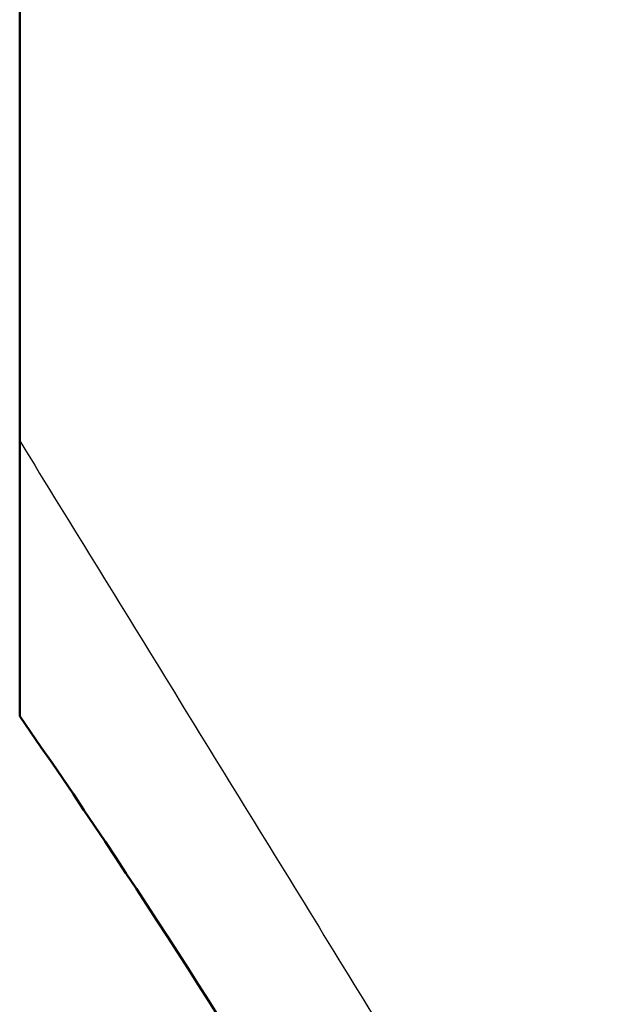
# Model space of a CAD drawing. Header units: millimetres. Extents: x 70 to 1011, y -602 to 1647.
# Tile 82 of 93: x 236.62 to 239.43, y 1432.85 to 1437.46. Entities that reach past the tile are written whole.
import ezdxf

# ---------------------------------------------------------------- set-up
doc = ezdxf.new("R2010")
doc.units = ezdxf.units.MM
doc.header["$LTSCALE"] = 0.75
doc.layers.add('Visible', color=7, linetype='Continuous', lineweight=50)
doc.layers.add('Visible Narrow', color=7, linetype='Continuous', lineweight=25)

msp = doc.modelspace()

# ---------------------------------------------------------------- linework, layer by layer
at = {"layer": 'Visible', "extrusion": (0, -2.966e-13, -1)}
msp.add_arc((-205.1236, 1421.3352, 789.5448), 128, 98.774084, 244.468095, dxfattribs=at)
at = {"layer": 'Visible', "extrusion": (-1, 1e-16, 0)}
msp.add_arc((-1437.3527, 286.9612, -236.6236), 3.152, 0, 180, dxfattribs=at)
at = {"layer": 'Visible', "extrusion": (2.6986e-12, 1.2933e-12, -1)}
msp.add_open_spline([(239.6104, 1429.375, 286.9612), (238.6456, 1431.0022, 286.9612), (237.7046, 1432.6482, 286.9612), (236.6236, 1434.2007, 286.9612)], degree=3, dxfattribs=at)
at = {"layer": 'Visible Narrow', "extrusion": (0, -2.966e-13, -1)}
for centre, radius, start, end in [((-205.1236, 1421.3352, 759.9777), 76.2463, 108.103986, 236.985677), ((-205.1236, 1421.3352, 756.6467), 70.0913, 110.20608, 236.191723)]:
    msp.add_arc(centre, radius, start, end, dxfattribs=at)
at = {"layer": 'Visible Narrow', "extrusion": (0.851771, 0.523915, 0)}
msp.add_open_spline([(236.6236, 1435.4886, 289.503), (239.6096, 1430.634, 291.2604)], degree=1, dxfattribs=at)

doc.saveas('drawing.dxf')
